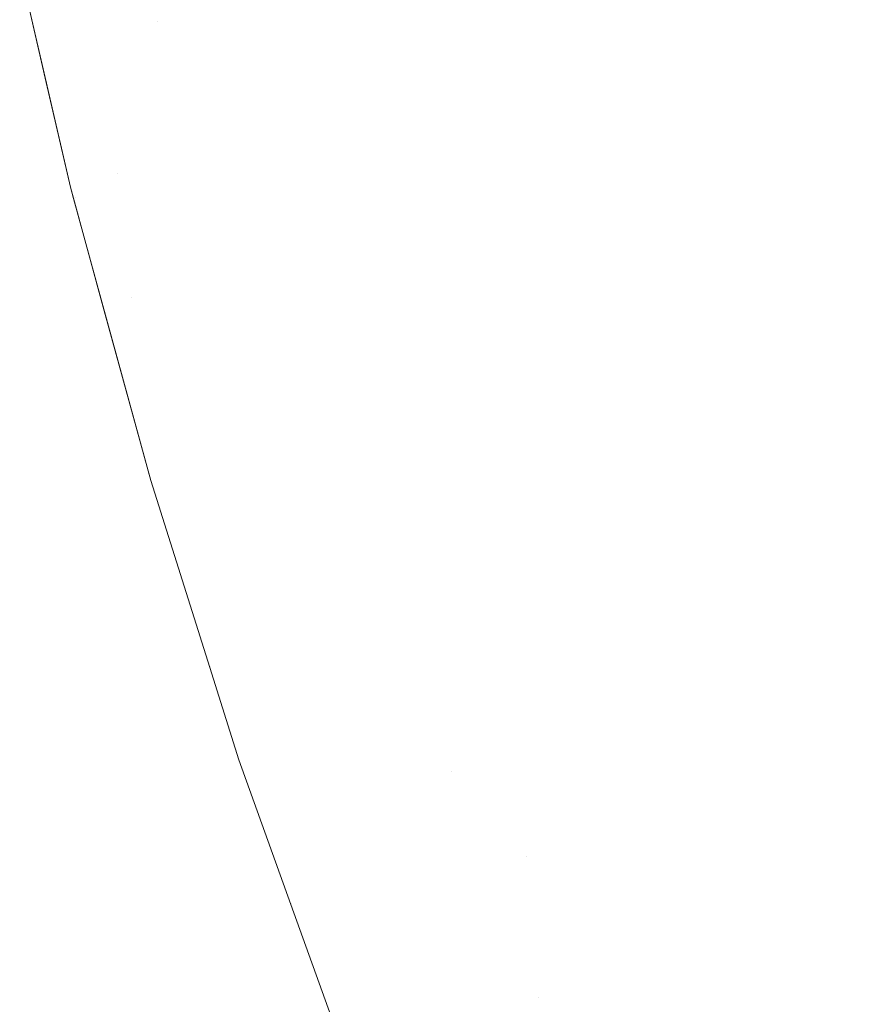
# Model space of a CAD drawing. Header units: centimetres. Extents: x -17.1 to 18.2, y 4.2 to 6.
# Tile 5 of 256: x -17.0831 to -17.0688, y 4.2506 to 4.2675. Entities that reach past the tile are written whole.
import ezdxf

# ---------------------------------------------------------------- set-up
doc = ezdxf.new("R2010")
doc.units = ezdxf.units.CM
doc.header["$LTSCALE"] = 2.54
doc.layers.add('Lucido design-1', color=7, linetype='Continuous')

# ---------------------------------------------------------------- blocks, each defined once
blk = doc.blocks.new('Gruppo-3-1')
at = {"color": 7, "linetype": 'Continuous', "lineweight": 9}
for points, invisible_edges in [([(-17.077245, 4.267241, -2276.283155), (-17.076498, 4.267674, -2276.280418), (-17.07735, 4.271249, -2276.280418), (-17.078108, 4.270864, -2276.283155)], 15), ([(-17.078108, 4.270864, -2276.961185), (-17.07735, 4.271249, -2276.963922), (-17.076498, 4.267674, -2276.963922), (-17.077245, 4.267241, -2276.961185)], 15), ([(-17.078108, 4.270864, -2276.283155), (-17.078819, 4.270503, -2276.285944), (-17.077945, 4.266835, -2276.285944), (-17.077245, 4.267241, -2276.283155)], 15), ([(-17.077245, 4.267241, -2276.961185), (-17.077945, 4.266835, -2276.958396), (-17.078819, 4.270503, -2276.958396), (-17.078108, 4.270864, -2276.961185)], 15), ([(-17.071225, 4.266863, -2276.267604), (-17.070256, 4.267498, -2276.26523), (-17.071143, 4.270775, -2276.26523), (-17.072128, 4.270204, -2276.267604)], 15), ([(-17.072128, 4.270204, -2276.976736), (-17.071143, 4.270775, -2276.979109), (-17.070256, 4.267498, -2276.979109), (-17.071225, 4.266863, -2276.976736)], 15), ([(-17.078597, 4.266458, -2276.288781), (-17.077945, 4.266835, -2276.285944), (-17.078819, 4.270503, -2276.285944), (-17.079481, 4.270167, -2276.288781)], 15), ([(-17.079481, 4.270167, -2276.955559), (-17.078819, 4.270503, -2276.958396), (-17.077945, 4.266835, -2276.958396), (-17.078597, 4.266458, -2276.955559)], 15), ([(-17.072128, 4.270204, -2276.267604), (-17.07308, 4.269653, -2276.270043), (-17.07216, 4.266251, -2276.270043), (-17.071225, 4.266863, -2276.267604)], 15), ([(-17.071225, 4.266863, -2276.976736), (-17.07216, 4.266251, -2276.974297), (-17.07308, 4.269653, -2276.974297), (-17.072128, 4.270204, -2276.976736)], 15), ([(-17.079481, 4.270167, -2276.288781), (-17.080091, 4.269857, -2276.291665), (-17.079198, 4.26611, -2276.291665), (-17.078597, 4.266458, -2276.288781)], 15), ([(-17.078597, 4.266458, -2276.955559), (-17.079198, 4.26611, -2276.952675), (-17.080091, 4.269857, -2276.952675), (-17.079481, 4.270167, -2276.955559)], 15), ([(-17.079747, 4.265792, -2276.29459), (-17.079198, 4.26611, -2276.291665), (-17.080091, 4.269857, -2276.291665), (-17.080648, 4.269574, -2276.29459)], 15), ([(-17.080648, 4.269574, -2276.94975), (-17.080091, 4.269857, -2276.952675), (-17.079198, 4.26611, -2276.952675), (-17.079747, 4.265792, -2276.94975)], 15), ([(-17.080648, 4.269574, -2276.29459), (-17.081152, 4.269319, -2276.297555), (-17.080243, 4.265505, -2276.297555), (-17.079747, 4.265792, -2276.29459)], 15), ([(-17.080714, 4.267419, -2276.946785), (-17.081152, 4.269319, -2276.946785), (-17.080648, 4.269574, -2276.94975), (-17.079747, 4.265792, -2276.94975)], 15), ([(-17.073058, 4.265662, -2276.272546), (-17.07216, 4.266251, -2276.270043), (-17.07308, 4.269653, -2276.270043), (-17.073995, 4.269123, -2276.272546)], 15), ([(-17.073995, 4.269123, -2276.971794), (-17.07308, 4.269653, -2276.974297), (-17.07216, 4.266251, -2276.974297), (-17.073058, 4.265662, -2276.971794)], 15), ([(-17.080684, 4.26525, -2276.300554), (-17.080243, 4.265505, -2276.297555), (-17.081152, 4.269319, -2276.297555), (-17.081599, 4.269092, -2276.300554)], 15), ([(-17.081599, 4.269092, -2276.943786), (-17.081152, 4.269319, -2276.946785), (-17.080714, 4.267419, -2276.946785), (-17.081158, 4.267178, -2276.943786)], 15), ([(-17.081599, 4.269092, -2276.300554), (-17.081989, 4.268894, -2276.303583), (-17.081068, 4.265027, -2276.303583), (-17.080684, 4.26525, -2276.300554)], 15), ([(-17.081158, 4.267178, -2276.943786), (-17.081545, 4.266967, -2276.940757), (-17.081989, 4.268894, -2276.940757), (-17.081599, 4.269092, -2276.943786)], 15), ([(-17.073995, 4.269123, -2276.272546), (-17.074871, 4.268616, -2276.275111), (-17.073919, 4.265099, -2276.275111), (-17.073058, 4.265662, -2276.272546)], 15), ([(-17.073058, 4.265662, -2276.971794), (-17.073919, 4.265099, -2276.969229), (-17.074871, 4.268616, -2276.969229), (-17.073995, 4.269123, -2276.971794)], 15), ([(-17.081395, 4.264837, -2276.30664), (-17.081068, 4.265027, -2276.303583), (-17.081989, 4.268894, -2276.303583), (-17.082321, 4.268725, -2276.30664)], 15), ([(-17.082321, 4.268725, -2276.9377), (-17.081989, 4.268894, -2276.940757), (-17.081545, 4.266967, -2276.940757), (-17.081875, 4.266788, -2276.9377)], 15), ([(-17.082321, 4.268725, -2276.30664), (-17.082595, 4.268586, -2276.309719), (-17.081664, 4.264682, -2276.309719), (-17.081395, 4.264837, -2276.30664)], 15), ([(-17.081875, 4.266788, -2276.9377), (-17.082146, 4.266641, -2276.934621), (-17.082595, 4.268586, -2276.934621), (-17.082321, 4.268725, -2276.9377)], 15), ([(-17.068267, 4.264911, -2276.262924), (-17.067258, 4.265653, -2276.260685), (-17.068226, 4.268828, -2276.260685), (-17.069256, 4.268153, -2276.262924)], 15), ([(-17.069256, 4.268153, -2276.981416), (-17.068226, 4.268828, -2276.983655), (-17.067258, 4.265653, -2276.983655), (-17.068267, 4.264911, -2276.981416)], 15), ([(-17.081874, 4.26456, -2276.312816), (-17.081664, 4.264682, -2276.309719), (-17.082595, 4.268586, -2276.309719), (-17.082808, 4.268478, -2276.312816)], 15), ([(-17.082808, 4.268478, -2276.931524), (-17.082595, 4.268586, -2276.934621), (-17.082146, 4.266641, -2276.934621), (-17.082358, 4.266526, -2276.931524)], 15), ([(-17.07474, 4.264561, -2276.277736), (-17.073919, 4.265099, -2276.275111), (-17.074871, 4.268616, -2276.275111), (-17.075706, 4.268132, -2276.277736)], 15), ([(-17.075706, 4.268132, -2276.966604), (-17.074871, 4.268616, -2276.969229), (-17.073919, 4.265099, -2276.969229), (-17.07474, 4.264561, -2276.966604)], 15), ([(-17.083052, 4.268354, -2276.319046), (-17.083062, 4.268343, -2276.32217), (-17.082195, 4.264598, -2276.32217)], 9), ([(-17.082601, 4.266394, -2276.925294), (-17.082608, 4.266383, -2276.92217), (-17.083062, 4.268343, -2276.92217), (-17.083052, 4.268354, -2276.925294)], 13), ([(-17.082195, 4.264598, -2276.32217), (-17.083062, 4.268343, -2276.32217), (-17.083062, 4.268343, -2276.92217), (-17.082608, 4.266383, -2276.92217)], 10), ([(-17.082115, 4.26442, -2276.319046), (-17.082025, 4.264473, -2276.315926), (-17.082961, 4.2684, -2276.315926), (-17.083052, 4.268354, -2276.319046)], 15), ([(-17.083052, 4.268354, -2276.925294), (-17.082961, 4.2684, -2276.928414), (-17.08251, 4.266444, -2276.928414), (-17.082601, 4.266394, -2276.925294)], 15), ([(-17.082195, 4.264598, -2276.32217), (-17.082115, 4.26442, -2276.319046), (-17.083052, 4.268354, -2276.319046)], 11), ([(-17.082808, 4.268478, -2276.312816), (-17.082961, 4.2684, -2276.315926), (-17.082025, 4.264473, -2276.315926), (-17.081874, 4.26456, -2276.312816)], 15), ([(-17.082358, 4.266526, -2276.931524), (-17.08251, 4.266444, -2276.928414), (-17.082961, 4.2684, -2276.928414), (-17.082808, 4.268478, -2276.931524)], 15), ([(-17.075706, 4.268132, -2276.277736), (-17.076498, 4.267674, -2276.280418), (-17.075518, 4.264051, -2276.280418), (-17.07474, 4.264561, -2276.277736)], 15), ([(-17.07474, 4.264561, -2276.966604), (-17.075518, 4.264051, -2276.963922), (-17.076498, 4.267674, -2276.963922), (-17.075706, 4.268132, -2276.966604)], 15), ([(-17.069256, 4.268153, -2276.262924), (-17.070256, 4.267498, -2276.26523), (-17.069247, 4.264189, -2276.26523), (-17.068267, 4.264911, -2276.262924)], 15), ([(-17.068267, 4.264911, -2276.981416), (-17.069247, 4.264189, -2276.979109), (-17.070256, 4.267498, -2276.979109), (-17.069256, 4.268153, -2276.981416)], 15), ([(-17.076252, 4.263571, -2276.283155), (-17.075518, 4.264051, -2276.280418), (-17.076498, 4.267674, -2276.280418), (-17.077245, 4.267241, -2276.283155)], 15), ([(-17.077245, 4.267241, -2276.961185), (-17.076498, 4.267674, -2276.963922), (-17.075518, 4.264051, -2276.963922), (-17.076252, 4.263571, -2276.961185)], 15), ([(-17.070196, 4.26349, -2276.267604), (-17.069247, 4.264189, -2276.26523), (-17.070256, 4.267498, -2276.26523), (-17.071225, 4.266863, -2276.267604)], 15), ([(-17.071225, 4.266863, -2276.976736), (-17.070256, 4.267498, -2276.979109), (-17.069247, 4.264189, -2276.979109), (-17.070196, 4.26349, -2276.976736)], 15), ([(-17.081158, 4.267178, -2276.943786), (-17.080714, 4.267419, -2276.946785), (-17.080243, 4.265505, -2276.946785), (-17.080684, 4.26525, -2276.943786)], 15), ([(-17.079747, 4.265792, -2276.94975), (-17.080243, 4.265505, -2276.946785), (-17.080714, 4.267419, -2276.946785)], 11), ([(-17.080684, 4.26525, -2276.943786), (-17.081068, 4.265027, -2276.940757), (-17.081545, 4.266967, -2276.940757), (-17.081158, 4.267178, -2276.943786)], 15), ([(-17.077245, 4.267241, -2276.283155), (-17.077945, 4.266835, -2276.285944), (-17.07694, 4.26312, -2276.285944), (-17.076252, 4.263571, -2276.283155)], 15), ([(-17.076252, 4.263571, -2276.961185), (-17.07694, 4.26312, -2276.958396), (-17.077945, 4.266835, -2276.958396), (-17.077245, 4.267241, -2276.961185)], 15), ([(-17.081875, 4.266788, -2276.9377), (-17.081545, 4.266967, -2276.940757), (-17.081068, 4.265027, -2276.940757), (-17.081395, 4.264837, -2276.9377)], 15), ([(-17.077581, 4.262701, -2276.288781), (-17.07694, 4.26312, -2276.285944), (-17.077945, 4.266835, -2276.285944), (-17.078597, 4.266458, -2276.288781)], 15), ([(-17.078597, 4.266458, -2276.955559), (-17.077945, 4.266835, -2276.958396), (-17.07694, 4.26312, -2276.958396), (-17.077581, 4.262701, -2276.955559)], 15), ([(-17.071225, 4.266863, -2276.267604), (-17.07216, 4.266251, -2276.270043), (-17.071112, 4.262816, -2276.270043), (-17.070196, 4.26349, -2276.267604)], 15), ([(-17.070196, 4.26349, -2276.976736), (-17.071112, 4.262816, -2276.974297), (-17.07216, 4.266251, -2276.974297), (-17.071225, 4.266863, -2276.976736)], 15), ([(-17.081395, 4.264837, -2276.9377), (-17.081664, 4.264682, -2276.934621), (-17.082146, 4.266641, -2276.934621), (-17.081875, 4.266788, -2276.9377)], 15), ([(-17.081874, 4.26456, -2276.931524), (-17.082025, 4.264473, -2276.928414), (-17.08251, 4.266444, -2276.928414), (-17.082358, 4.266526, -2276.931524)], 15), ([(-17.082358, 4.266526, -2276.931524), (-17.082146, 4.266641, -2276.934621), (-17.081664, 4.264682, -2276.934621), (-17.081874, 4.26456, -2276.931524)], 15), ([(-17.082195, 4.264598, -2276.92217), (-17.082608, 4.266383, -2276.92217), (-17.082601, 4.266394, -2276.925294)], 10), ([(-17.082608, 4.266383, -2276.92217), (-17.082195, 4.264598, -2276.92217), (-17.082195, 4.264598, -2276.32217)], 10), ([(-17.082601, 4.266394, -2276.925294), (-17.08251, 4.266444, -2276.928414), (-17.082025, 4.264473, -2276.928414), (-17.082115, 4.26442, -2276.925294)], 15), ([(-17.082601, 4.266394, -2276.925294), (-17.082115, 4.26442, -2276.925294), (-17.082195, 4.264598, -2276.92217)], 11), ([(-17.078597, 4.266458, -2276.288781), (-17.079198, 4.26611, -2276.291665), (-17.078171, 4.262314, -2276.291665), (-17.077581, 4.262701, -2276.288781)], 15), ([(-17.077581, 4.262701, -2276.955559), (-17.078171, 4.262314, -2276.952675), (-17.079198, 4.26611, -2276.952675), (-17.078597, 4.266458, -2276.955559)], 15), ([(-17.071993, 4.262168, -2276.272546), (-17.071112, 4.262816, -2276.270043), (-17.07216, 4.266251, -2276.270043), (-17.073058, 4.265662, -2276.272546)], 15), ([(-17.073058, 4.265662, -2276.971794), (-17.07216, 4.266251, -2276.974297), (-17.071112, 4.262816, -2276.974297), (-17.071993, 4.262168, -2276.971794)], 15), ([(-17.078711, 4.26196, -2276.29459), (-17.078171, 4.262314, -2276.291665), (-17.079198, 4.26611, -2276.291665), (-17.079747, 4.265792, -2276.29459)], 15), ([(-17.079747, 4.265792, -2276.94975), (-17.079198, 4.26611, -2276.952675), (-17.078171, 4.262314, -2276.952675), (-17.078711, 4.26196, -2276.94975)], 15), ([(-17.079747, 4.265792, -2276.29459), (-17.080243, 4.265505, -2276.297555), (-17.079198, 4.261641, -2276.297555), (-17.078711, 4.26196, -2276.29459)], 15), ([(-17.078711, 4.26196, -2276.94975), (-17.079198, 4.261641, -2276.946785), (-17.080243, 4.265505, -2276.946785), (-17.079747, 4.265792, -2276.94975)], 15), ([(-17.073058, 4.265662, -2276.272546), (-17.073919, 4.265099, -2276.275111), (-17.072836, 4.261547, -2276.275111), (-17.071993, 4.262168, -2276.272546)], 15), ([(-17.071993, 4.262168, -2276.971794), (-17.072836, 4.261547, -2276.969229), (-17.073919, 4.265099, -2276.969229), (-17.073058, 4.265662, -2276.971794)], 15), ([(-17.079631, 4.261358, -2276.300554), (-17.079198, 4.261641, -2276.297555), (-17.080243, 4.265505, -2276.297555), (-17.080684, 4.26525, -2276.300554)], 15), ([(-17.080684, 4.26525, -2276.943786), (-17.080243, 4.265505, -2276.946785), (-17.079198, 4.261641, -2276.946785), (-17.079631, 4.261358, -2276.943786)], 15), ([(-17.080684, 4.26525, -2276.300554), (-17.081068, 4.265027, -2276.303583), (-17.080009, 4.26111, -2276.303583), (-17.079631, 4.261358, -2276.300554)], 15), ([(-17.079631, 4.261358, -2276.943786), (-17.080009, 4.26111, -2276.940757), (-17.081068, 4.265027, -2276.940757), (-17.080684, 4.26525, -2276.943786)], 15), ([(-17.08033, 4.2609, -2276.30664), (-17.080009, 4.26111, -2276.303583), (-17.081068, 4.265027, -2276.303583), (-17.081395, 4.264837, -2276.30664)], 15), ([(-17.081395, 4.264837, -2276.9377), (-17.081068, 4.265027, -2276.940757), (-17.080009, 4.26111, -2276.940757), (-17.08033, 4.2609, -2276.9377)], 15), ([(-17.07364, 4.260955, -2276.277736), (-17.072836, 4.261547, -2276.275111), (-17.073919, 4.265099, -2276.275111), (-17.07474, 4.264561, -2276.277736)], 15), ([(-17.07474, 4.264561, -2276.966604), (-17.073919, 4.265099, -2276.969229), (-17.072836, 4.261547, -2276.969229), (-17.07364, 4.260955, -2276.966604)], 15), ([(-17.081395, 4.264837, -2276.30664), (-17.081664, 4.264682, -2276.309719), (-17.080594, 4.260726, -2276.309719), (-17.08033, 4.2609, -2276.30664)], 15), ([(-17.081147, 4.26271, -2276.934621), (-17.081664, 4.264682, -2276.934621), (-17.081395, 4.264837, -2276.9377)], 11), ([(-17.081395, 4.264837, -2276.9377), (-17.08033, 4.2609, -2276.9377), (-17.081147, 4.26271, -2276.934621)], 11), ([(-17.068267, 4.264911, -2276.262924), (-17.069247, 4.264189, -2276.26523), (-17.068109, 4.26086, -2276.26523), (-17.067152, 4.261648, -2276.262924)], 15), ([(-17.067152, 4.261648, -2276.981416), (-17.068109, 4.26086, -2276.979109), (-17.069247, 4.264189, -2276.979109), (-17.068267, 4.264911, -2276.981416)], 15), ([(-17.080801, 4.260591, -2276.312816), (-17.080594, 4.260726, -2276.309719), (-17.081664, 4.264682, -2276.309719), (-17.081874, 4.26456, -2276.312816)], 15), ([(-17.081874, 4.26456, -2276.931524), (-17.081664, 4.264682, -2276.934621), (-17.081147, 4.26271, -2276.934621), (-17.081356, 4.262581, -2276.931524)], 15), ([(-17.082195, 4.264598, -2276.32217), (-17.082142, 4.264404, -2276.32217), (-17.082115, 4.26442, -2276.319046)], 10), ([(-17.080827, 4.259592, -2276.32217), (-17.082142, 4.264404, -2276.32217), (-17.082195, 4.264598, -2276.92217), (-17.081601, 4.262422, -2276.92217)], 10), ([(-17.082142, 4.264404, -2276.32217), (-17.082195, 4.264598, -2276.32217), (-17.082195, 4.264598, -2276.92217)], 10), ([(-17.081601, 4.262422, -2276.92217), (-17.082195, 4.264598, -2276.92217), (-17.082115, 4.26442, -2276.925294)], 10), ([(-17.081038, 4.260436, -2276.319046), (-17.080949, 4.260494, -2276.315926), (-17.082025, 4.264473, -2276.315926), (-17.082115, 4.26442, -2276.319046)], 15), ([(-17.082115, 4.26442, -2276.925294), (-17.082025, 4.264473, -2276.928414), (-17.081505, 4.262489, -2276.928414), (-17.081595, 4.262434, -2276.925294)], 15), ([(-17.081874, 4.26456, -2276.312816), (-17.082025, 4.264473, -2276.315926), (-17.080949, 4.260494, -2276.315926), (-17.080801, 4.260591, -2276.312816)], 15), ([(-17.081356, 4.262581, -2276.931524), (-17.081505, 4.262489, -2276.928414), (-17.082025, 4.264473, -2276.928414), (-17.081874, 4.26456, -2276.931524)], 15), ([(-17.07474, 4.264561, -2276.277736), (-17.075518, 4.264051, -2276.280418), (-17.074403, 4.260394, -2276.280418), (-17.07364, 4.260955, -2276.277736)], 15), ([(-17.07364, 4.260955, -2276.966604), (-17.074403, 4.260394, -2276.963922), (-17.075518, 4.264051, -2276.963922), (-17.07474, 4.264561, -2276.966604)], 15), ([(-17.082115, 4.26442, -2276.319046), (-17.082142, 4.264404, -2276.32217), (-17.080827, 4.259592, -2276.32217), (-17.081038, 4.260436, -2276.319046)], 13), ([(-17.082115, 4.26442, -2276.925294), (-17.081595, 4.262434, -2276.925294), (-17.081601, 4.262422, -2276.92217)], 11), ([(-17.069037, 4.260097, -2276.267604), (-17.068109, 4.26086, -2276.26523), (-17.069247, 4.264189, -2276.26523), (-17.070196, 4.26349, -2276.267604)], 15), ([(-17.070196, 4.26349, -2276.976736), (-17.069247, 4.264189, -2276.979109), (-17.068109, 4.26086, -2276.979109), (-17.069037, 4.260097, -2276.976736)], 15), ([(-17.075122, 4.259865, -2276.283155), (-17.074403, 4.260394, -2276.280418), (-17.075518, 4.264051, -2276.280418), (-17.076252, 4.263571, -2276.283155)], 15), ([(-17.076252, 4.263571, -2276.961185), (-17.075518, 4.264051, -2276.963922), (-17.074403, 4.260394, -2276.963922), (-17.075122, 4.259865, -2276.961185)], 15), ([(-17.076252, 4.263571, -2276.283155), (-17.07694, 4.26312, -2276.285944), (-17.075796, 4.259368, -2276.285944), (-17.075122, 4.259865, -2276.283155)], 15), ([(-17.075122, 4.259865, -2276.961185), (-17.075796, 4.259368, -2276.958396), (-17.07694, 4.26312, -2276.958396), (-17.076252, 4.263571, -2276.961185)], 15), ([(-17.070196, 4.26349, -2276.267604), (-17.071112, 4.262816, -2276.270043), (-17.069931, 4.25936, -2276.270043), (-17.069037, 4.260097, -2276.267604)], 15), ([(-17.069037, 4.260097, -2276.976736), (-17.069931, 4.25936, -2276.974297), (-17.071112, 4.262816, -2276.974297), (-17.070196, 4.26349, -2276.976736)], 15), ([(-17.076424, 4.258906, -2276.288781), (-17.075796, 4.259368, -2276.285944), (-17.07694, 4.26312, -2276.285944), (-17.077581, 4.262701, -2276.288781)], 15), ([(-17.077581, 4.262701, -2276.955559), (-17.07694, 4.26312, -2276.958396), (-17.075796, 4.259368, -2276.958396), (-17.076424, 4.258906, -2276.955559)], 15), ([(-17.070791, 4.258652, -2276.272546), (-17.069931, 4.25936, -2276.270043), (-17.071112, 4.262816, -2276.270043), (-17.071993, 4.262168, -2276.272546)], 15), ([(-17.071993, 4.262168, -2276.971794), (-17.071112, 4.262816, -2276.974297), (-17.069931, 4.25936, -2276.974297), (-17.070791, 4.258652, -2276.971794)], 15), ([(-17.081356, 4.262581, -2276.931524), (-17.081147, 4.26271, -2276.934621), (-17.080594, 4.260726, -2276.934621), (-17.080801, 4.260591, -2276.931524)], 15), ([(-17.08033, 4.2609, -2276.9377), (-17.080594, 4.260726, -2276.934621), (-17.081147, 4.26271, -2276.934621)], 11), ([(-17.077581, 4.262701, -2276.288781), (-17.078171, 4.262314, -2276.291665), (-17.077003, 4.25848, -2276.291665), (-17.076424, 4.258906, -2276.288781)], 15), ([(-17.076424, 4.258906, -2276.955559), (-17.077003, 4.25848, -2276.952675), (-17.078171, 4.262314, -2276.952675), (-17.077581, 4.262701, -2276.955559)], 15), ([(-17.081595, 4.262434, -2276.925294), (-17.081505, 4.262489, -2276.928414), (-17.080949, 4.260494, -2276.928414), (-17.081038, 4.260436, -2276.925294)], 15), ([(-17.080801, 4.260591, -2276.931524), (-17.080949, 4.260494, -2276.928414), (-17.081505, 4.262489, -2276.928414), (-17.081356, 4.262581, -2276.931524)], 15), ([(-17.081038, 4.260436, -2276.925294), (-17.080827, 4.259592, -2276.92217), (-17.081601, 4.262422, -2276.92217), (-17.081595, 4.262434, -2276.925294)], 13), ([(-17.081601, 4.262422, -2276.92217), (-17.080827, 4.259592, -2276.92217), (-17.080827, 4.259592, -2276.32217)], 10), ([(-17.077531, 4.258091, -2276.29459), (-17.077003, 4.25848, -2276.291665), (-17.078171, 4.262314, -2276.291665), (-17.078711, 4.26196, -2276.29459)], 15), ([(-17.078711, 4.26196, -2276.94975), (-17.078171, 4.262314, -2276.952675), (-17.077003, 4.25848, -2276.952675), (-17.077531, 4.258091, -2276.94975)], 15), ([(-17.071993, 4.262168, -2276.272546), (-17.072836, 4.261547, -2276.275111), (-17.071615, 4.257974, -2276.275111), (-17.070791, 4.258652, -2276.272546)], 15), ([(-17.070791, 4.258652, -2276.971794), (-17.071615, 4.257974, -2276.969229), (-17.072836, 4.261547, -2276.969229), (-17.071993, 4.262168, -2276.971794)], 15), ([(-17.078711, 4.26196, -2276.29459), (-17.079198, 4.261641, -2276.297555), (-17.078008, 4.25774, -2276.297555), (-17.077531, 4.258091, -2276.29459)], 15), ([(-17.077531, 4.258091, -2276.94975), (-17.078008, 4.25774, -2276.946785), (-17.079198, 4.261641, -2276.946785), (-17.078711, 4.26196, -2276.94975)], 15), ([(-17.078433, 4.257428, -2276.300554), (-17.078008, 4.25774, -2276.297555), (-17.079198, 4.261641, -2276.297555), (-17.079631, 4.261358, -2276.300554)], 15), ([(-17.079631, 4.261358, -2276.943786), (-17.079198, 4.261641, -2276.946785), (-17.078008, 4.25774, -2276.946785), (-17.078433, 4.257428, -2276.943786)], 15), ([(-17.0724, 4.257327, -2276.277736), (-17.071615, 4.257974, -2276.275111), (-17.072836, 4.261547, -2276.275111), (-17.07364, 4.260955, -2276.277736)], 15), ([(-17.07364, 4.260955, -2276.966604), (-17.072836, 4.261547, -2276.969229), (-17.071615, 4.257974, -2276.969229), (-17.0724, 4.257327, -2276.966604)], 15), ([(-17.079631, 4.261358, -2276.300554), (-17.080009, 4.26111, -2276.303583), (-17.078803, 4.257155, -2276.303583), (-17.078433, 4.257428, -2276.300554)], 15), ([(-17.078433, 4.257428, -2276.943786), (-17.078803, 4.257155, -2276.940757), (-17.080009, 4.26111, -2276.940757), (-17.079631, 4.261358, -2276.943786)], 15), ([(-17.079118, 4.256923, -2276.30664), (-17.078803, 4.257155, -2276.303583), (-17.080009, 4.26111, -2276.303583), (-17.08033, 4.2609, -2276.30664)], 15), ([(-17.08033, 4.2609, -2276.9377), (-17.080009, 4.26111, -2276.940757), (-17.078803, 4.257155, -2276.940757), (-17.079118, 4.256923, -2276.9377)], 15), ([(-17.07364, 4.260955, -2276.277736), (-17.074403, 4.260394, -2276.280418), (-17.073145, 4.256714, -2276.280418), (-17.0724, 4.257327, -2276.277736)], 15), ([(-17.0724, 4.257327, -2276.966604), (-17.073145, 4.256714, -2276.963922), (-17.074403, 4.260394, -2276.963922), (-17.07364, 4.260955, -2276.966604)], 15), ([(-17.08033, 4.2609, -2276.30664), (-17.080594, 4.260726, -2276.309719), (-17.079377, 4.256733, -2276.309719), (-17.079118, 4.256923, -2276.30664)], 15), ([(-17.079118, 4.256923, -2276.9377), (-17.079377, 4.256733, -2276.934621), (-17.080594, 4.260726, -2276.934621), (-17.08033, 4.2609, -2276.9377)], 15), ([(-17.06749, 4.259192, -2276.26523), (-17.068109, 4.26086, -2276.26523), (-17.069037, 4.260097, -2276.267604), (-17.068405, 4.258396, -2276.267604)], 15), ([(-17.068405, 4.258396, -2276.976736), (-17.069037, 4.260097, -2276.976736), (-17.068109, 4.26086, -2276.979109), (-17.06749, 4.259192, -2276.979109)], 15), ([(-17.079579, 4.256584, -2276.312816), (-17.079377, 4.256733, -2276.309719), (-17.080594, 4.260726, -2276.309719), (-17.080801, 4.260591, -2276.312816)], 15), ([(-17.080801, 4.260591, -2276.931524), (-17.080594, 4.260726, -2276.934621), (-17.079377, 4.256733, -2276.934621), (-17.079579, 4.256584, -2276.931524)], 15), ([(-17.079811, 4.256413, -2276.319046), (-17.079724, 4.256477, -2276.315926), (-17.080949, 4.260494, -2276.315926), (-17.081038, 4.260436, -2276.319046)], 15), ([(-17.081038, 4.260436, -2276.925294), (-17.080949, 4.260494, -2276.928414), (-17.079724, 4.256477, -2276.928414), (-17.079811, 4.256413, -2276.925294)], 15), ([(-17.079811, 4.256413, -2276.319046), (-17.081038, 4.260436, -2276.319046), (-17.080827, 4.259592, -2276.32217)], 11), ([(-17.080827, 4.259592, -2276.92217), (-17.081038, 4.260436, -2276.925294), (-17.079811, 4.256413, -2276.925294)], 11), ([(-17.080801, 4.260591, -2276.312816), (-17.080949, 4.260494, -2276.315926), (-17.079724, 4.256477, -2276.315926), (-17.079579, 4.256584, -2276.312816)], 15), ([(-17.079579, 4.256584, -2276.931524), (-17.079724, 4.256477, -2276.928414), (-17.080949, 4.260494, -2276.928414), (-17.080801, 4.260591, -2276.931524)], 15), ([(-17.073848, 4.256136, -2276.283155), (-17.073145, 4.256714, -2276.280418), (-17.074403, 4.260394, -2276.280418), (-17.075122, 4.259865, -2276.283155)], 15), ([(-17.075122, 4.259865, -2276.961185), (-17.074403, 4.260394, -2276.963922), (-17.073145, 4.256714, -2276.963922), (-17.073848, 4.256136, -2276.961185)], 15), ([(-17.068405, 4.258396, -2276.267604), (-17.069037, 4.260097, -2276.267604), (-17.069931, 4.25936, -2276.270043), (-17.069288, 4.257628, -2276.270043)], 15), ([(-17.069288, 4.257628, -2276.974297), (-17.069931, 4.25936, -2276.974297), (-17.069037, 4.260097, -2276.976736), (-17.068405, 4.258396, -2276.976736)], 15), ([(-17.075122, 4.259865, -2276.283155), (-17.075796, 4.259368, -2276.285944), (-17.074506, 4.255594, -2276.285944), (-17.073848, 4.256136, -2276.283155)], 15), ([(-17.073848, 4.256136, -2276.961185), (-17.074506, 4.255594, -2276.958396), (-17.075796, 4.259368, -2276.958396), (-17.075122, 4.259865, -2276.961185)], 15), ([(-17.080827, 4.259592, -2276.32217), (-17.079819, 4.256398, -2276.32217), (-17.079811, 4.256413, -2276.319046)], 10), ([(-17.079819, 4.256398, -2276.32217), (-17.080827, 4.259592, -2276.32217), (-17.080827, 4.259592, -2276.92217), (-17.079819, 4.256398, -2276.92217)], 10), ([(-17.079811, 4.256413, -2276.925294), (-17.079819, 4.256398, -2276.92217), (-17.080827, 4.259592, -2276.92217)], 9), ([(-17.075119, 4.255089, -2276.288781), (-17.074506, 4.255594, -2276.285944), (-17.075796, 4.259368, -2276.285944), (-17.076424, 4.258906, -2276.288781)], 15), ([(-17.076424, 4.258906, -2276.955559), (-17.075796, 4.259368, -2276.958396), (-17.074506, 4.255594, -2276.958396), (-17.075119, 4.255089, -2276.955559)], 15), ([(-17.069288, 4.257628, -2276.270043), (-17.069931, 4.25936, -2276.270043), (-17.070791, 4.258652, -2276.272546), (-17.070138, 4.25689, -2276.272546)], 15), ([(-17.070138, 4.25689, -2276.971794), (-17.070791, 4.258652, -2276.971794), (-17.069931, 4.25936, -2276.974297), (-17.069288, 4.257628, -2276.974297)], 15), ([(-17.076424, 4.258906, -2276.288781), (-17.077003, 4.25848, -2276.291665), (-17.075684, 4.254624, -2276.291665), (-17.075119, 4.255089, -2276.288781)], 15), ([(-17.075119, 4.255089, -2276.955559), (-17.075684, 4.254624, -2276.952675), (-17.077003, 4.25848, -2276.952675), (-17.076424, 4.258906, -2276.955559)], 15), ([(-17.070138, 4.25689, -2276.272546), (-17.070791, 4.258652, -2276.272546), (-17.071615, 4.257974, -2276.275111), (-17.070951, 4.256183, -2276.275111)], 15), ([(-17.070951, 4.256183, -2276.969229), (-17.071615, 4.257974, -2276.969229), (-17.070791, 4.258652, -2276.971794), (-17.070138, 4.25689, -2276.971794)], 15), ([(-17.076201, 4.254199, -2276.29459), (-17.075684, 4.254624, -2276.291665), (-17.077003, 4.25848, -2276.291665), (-17.077531, 4.258091, -2276.29459)], 15), ([(-17.077531, 4.258091, -2276.94975), (-17.077003, 4.25848, -2276.952675), (-17.075684, 4.254624, -2276.952675), (-17.076201, 4.254199, -2276.94975)], 15), ([(-17.069288, 4.257628, -2276.270043), (-17.06861, 4.255896, -2276.270043), (-17.067739, 4.256695, -2276.267604), (-17.068405, 4.258396, -2276.267604)], 15), ([(-17.068405, 4.258396, -2276.976736), (-17.067739, 4.256695, -2276.976736), (-17.06861, 4.255896, -2276.974297), (-17.069288, 4.257628, -2276.974297)], 15), ([(-17.077531, 4.258091, -2276.29459), (-17.078008, 4.25774, -2276.297555), (-17.076667, 4.253815, -2276.297555), (-17.076201, 4.254199, -2276.29459)], 15), ([(-17.076201, 4.254199, -2276.94975), (-17.076667, 4.253815, -2276.946785), (-17.078008, 4.25774, -2276.946785), (-17.077531, 4.258091, -2276.94975)], 15), ([(-17.070951, 4.256183, -2276.275111), (-17.071615, 4.257974, -2276.275111), (-17.0724, 4.257327, -2276.277736), (-17.071726, 4.255509, -2276.277736)], 15), ([(-17.071726, 4.255509, -2276.966604), (-17.0724, 4.257327, -2276.966604), (-17.071615, 4.257974, -2276.969229), (-17.070951, 4.256183, -2276.969229)], 15), ([(-17.077081, 4.253474, -2276.300554), (-17.076667, 4.253815, -2276.297555), (-17.078008, 4.25774, -2276.297555), (-17.078433, 4.257428, -2276.300554)], 15), ([(-17.078433, 4.257428, -2276.943786), (-17.078008, 4.25774, -2276.946785), (-17.076667, 4.253815, -2276.946785), (-17.077081, 4.253474, -2276.943786)], 15), ([(-17.070138, 4.25689, -2276.272546), (-17.069447, 4.255128, -2276.272546), (-17.06861, 4.255896, -2276.270043), (-17.069288, 4.257628, -2276.270043)], 15), ([(-17.069288, 4.257628, -2276.974297), (-17.06861, 4.255896, -2276.974297), (-17.069447, 4.255128, -2276.971794), (-17.070138, 4.25689, -2276.971794)], 15), ([(-17.078433, 4.257428, -2276.300554), (-17.078803, 4.257155, -2276.303583), (-17.077443, 4.253176, -2276.303583), (-17.077081, 4.253474, -2276.300554)], 15), ([(-17.077081, 4.253474, -2276.943786), (-17.077443, 4.253176, -2276.940757), (-17.078803, 4.257155, -2276.940757), (-17.078433, 4.257428, -2276.943786)], 15), ([(-17.071726, 4.255509, -2276.277736), (-17.0724, 4.257327, -2276.277736), (-17.073145, 4.256714, -2276.280418), (-17.072461, 4.25487, -2276.280418)], 15), ([(-17.072461, 4.25487, -2276.963922), (-17.073145, 4.256714, -2276.963922), (-17.0724, 4.257327, -2276.966604), (-17.071726, 4.255509, -2276.966604)], 15), ([(-17.077751, 4.252923, -2276.30664), (-17.077443, 4.253176, -2276.303583), (-17.078803, 4.257155, -2276.303583), (-17.079118, 4.256923, -2276.30664)], 15), ([(-17.079118, 4.256923, -2276.9377), (-17.078803, 4.257155, -2276.940757), (-17.077443, 4.253176, -2276.940757), (-17.077751, 4.252923, -2276.9377)], 15), ([(-17.079118, 4.256923, -2276.30664), (-17.079377, 4.256733, -2276.309719), (-17.078004, 4.252714, -2276.309719), (-17.077751, 4.252923, -2276.30664)], 15), ([(-17.077751, 4.252923, -2276.9377), (-17.078004, 4.252714, -2276.934621), (-17.079377, 4.256733, -2276.934621), (-17.079118, 4.256923, -2276.9377)], 15), ([(-17.070951, 4.256183, -2276.275111), (-17.070249, 4.254392, -2276.275111), (-17.069447, 4.255128, -2276.272546), (-17.070138, 4.25689, -2276.272546)], 15), ([(-17.070138, 4.25689, -2276.971794), (-17.069447, 4.255128, -2276.971794), (-17.070249, 4.254392, -2276.969229), (-17.070951, 4.256183, -2276.969229)], 15), ([(-17.079579, 4.256584, -2276.312816), (-17.079724, 4.256477, -2276.315926), (-17.078343, 4.252435, -2276.315926), (-17.078201, 4.252552, -2276.312816)], 15), ([(-17.078201, 4.252552, -2276.931524), (-17.078343, 4.252435, -2276.928414), (-17.079724, 4.256477, -2276.928414), (-17.079579, 4.256584, -2276.931524)], 15), ([(-17.078201, 4.252552, -2276.312816), (-17.078004, 4.252714, -2276.309719), (-17.079377, 4.256733, -2276.309719), (-17.079579, 4.256584, -2276.312816)], 15), ([(-17.079579, 4.256584, -2276.931524), (-17.079377, 4.256733, -2276.934621), (-17.078004, 4.252714, -2276.934621), (-17.078201, 4.252552, -2276.931524)], 15), ([(-17.072461, 4.25487, -2276.280418), (-17.073145, 4.256714, -2276.280418), (-17.073848, 4.256136, -2276.283155), (-17.073154, 4.254267, -2276.283155)], 15), ([(-17.073154, 4.254267, -2276.961185), (-17.073848, 4.256136, -2276.961185), (-17.073145, 4.256714, -2276.963922), (-17.072461, 4.25487, -2276.963922)], 15), ([(-17.079811, 4.256413, -2276.319046), (-17.079819, 4.256398, -2276.32217), (-17.079321, 4.25482, -2276.32217)], 9), ([(-17.079321, 4.25482, -2276.92217), (-17.079819, 4.256398, -2276.92217), (-17.079811, 4.256413, -2276.925294)], 10), ([(-17.079819, 4.256398, -2276.92217), (-17.079321, 4.25482, -2276.92217), (-17.079321, 4.25482, -2276.32217), (-17.079819, 4.256398, -2276.32217)], 10), ([(-17.078428, 4.252365, -2276.319046), (-17.078343, 4.252435, -2276.315926), (-17.079724, 4.256477, -2276.315926), (-17.079811, 4.256413, -2276.319046)], 15), ([(-17.079811, 4.256413, -2276.925294), (-17.079724, 4.256477, -2276.928414), (-17.078343, 4.252435, -2276.928414), (-17.078428, 4.252365, -2276.925294)], 15), ([(-17.078428, 4.252365, -2276.319046), (-17.079811, 4.256413, -2276.319046), (-17.079321, 4.25482, -2276.32217)], 11), ([(-17.079321, 4.25482, -2276.92217), (-17.079811, 4.256413, -2276.925294), (-17.078428, 4.252365, -2276.925294)], 11), ([(-17.073154, 4.254267, -2276.283155), (-17.073848, 4.256136, -2276.283155), (-17.074506, 4.255594, -2276.285944), (-17.073804, 4.253702, -2276.285944)], 15), ([(-17.073804, 4.253702, -2276.958396), (-17.074506, 4.255594, -2276.958396), (-17.073848, 4.256136, -2276.961185), (-17.073154, 4.254267, -2276.961185)], 15), ([(-17.071726, 4.255509, -2276.277736), (-17.071013, 4.253691, -2276.277736), (-17.070249, 4.254392, -2276.275111), (-17.070951, 4.256183, -2276.275111)], 15), ([(-17.070951, 4.256183, -2276.969229), (-17.070249, 4.254392, -2276.969229), (-17.071013, 4.253691, -2276.966604), (-17.071726, 4.255509, -2276.966604)], 15), ([(-17.067895, 4.254166, -2276.270043), (-17.06861, 4.255896, -2276.270043), (-17.069447, 4.255128, -2276.272546), (-17.06872, 4.253368, -2276.272546)], 15), ([(-17.06872, 4.253368, -2276.971794), (-17.069447, 4.255128, -2276.971794), (-17.06861, 4.255896, -2276.974297), (-17.067895, 4.254166, -2276.974297)], 15), ([(-17.073804, 4.253702, -2276.285944), (-17.074506, 4.255594, -2276.285944), (-17.075119, 4.255089, -2276.288781), (-17.074409, 4.253176, -2276.288781)], 15), ([(-17.074409, 4.253176, -2276.955559), (-17.075119, 4.255089, -2276.955559), (-17.074506, 4.255594, -2276.958396), (-17.073804, 4.253702, -2276.958396)], 15), ([(-17.072461, 4.25487, -2276.280418), (-17.071738, 4.253026, -2276.280418), (-17.071013, 4.253691, -2276.277736), (-17.071726, 4.255509, -2276.277736)], 15), ([(-17.071726, 4.255509, -2276.966604), (-17.071013, 4.253691, -2276.966604), (-17.071738, 4.253026, -2276.963922), (-17.072461, 4.25487, -2276.963922)], 15), ([(-17.074409, 4.253176, -2276.288781), (-17.075119, 4.255089, -2276.288781), (-17.075684, 4.254624, -2276.291665)], 11), ([(-17.075684, 4.254624, -2276.952675), (-17.075119, 4.255089, -2276.955559), (-17.074409, 4.253176, -2276.955559)], 11), ([(-17.06872, 4.253368, -2276.272546), (-17.069447, 4.255128, -2276.272546), (-17.070249, 4.254392, -2276.275111), (-17.06951, 4.252604, -2276.275111)], 15), ([(-17.06951, 4.252604, -2276.969229), (-17.070249, 4.254392, -2276.969229), (-17.069447, 4.255128, -2276.971794), (-17.06872, 4.253368, -2276.971794)], 15), ([(-17.079321, 4.25482, -2276.32217), (-17.078434, 4.25235, -2276.32217), (-17.078428, 4.252365, -2276.319046)], 10), ([(-17.078434, 4.25235, -2276.32217), (-17.079321, 4.25482, -2276.32217), (-17.079321, 4.25482, -2276.92217), (-17.078434, 4.25235, -2276.92217)], 10), ([(-17.078428, 4.252365, -2276.925294), (-17.078434, 4.25235, -2276.92217), (-17.079321, 4.25482, -2276.92217)], 9), ([(-17.073154, 4.254267, -2276.283155), (-17.072422, 4.252399, -2276.283155), (-17.071738, 4.253026, -2276.280418), (-17.072461, 4.25487, -2276.280418)], 15), ([(-17.072461, 4.25487, -2276.963922), (-17.071738, 4.253026, -2276.963922), (-17.072422, 4.252399, -2276.961185), (-17.073154, 4.254267, -2276.961185)], 15), ([(-17.074713, 4.250297, -2276.29459), (-17.07421, 4.250758, -2276.291665), (-17.075684, 4.254624, -2276.291665), (-17.076201, 4.254199, -2276.29459)], 15), ([(-17.076201, 4.254199, -2276.94975), (-17.075684, 4.254624, -2276.952675), (-17.07421, 4.250758, -2276.952675), (-17.074713, 4.250297, -2276.94975)], 15), ([(-17.074409, 4.253176, -2276.288781), (-17.075684, 4.254624, -2276.291665), (-17.07421, 4.250758, -2276.291665)], 11), ([(-17.07421, 4.250758, -2276.952675), (-17.075684, 4.254624, -2276.952675), (-17.074409, 4.253176, -2276.955559)], 11), ([(-17.06951, 4.252604, -2276.275111), (-17.070249, 4.254392, -2276.275111), (-17.071013, 4.253691, -2276.277736), (-17.070263, 4.251875, -2276.277736)], 15), ([(-17.070263, 4.251875, -2276.966604), (-17.071013, 4.253691, -2276.966604), (-17.070249, 4.254392, -2276.969229), (-17.06951, 4.252604, -2276.969229)], 15), ([(-17.073804, 4.253702, -2276.285944), (-17.073063, 4.25181, -2276.285944), (-17.072422, 4.252399, -2276.283155), (-17.073154, 4.254267, -2276.283155)], 15), ([(-17.073154, 4.254267, -2276.961185), (-17.072422, 4.252399, -2276.961185), (-17.073063, 4.25181, -2276.958396), (-17.073804, 4.253702, -2276.958396)], 15), ([(-17.076201, 4.254199, -2276.29459), (-17.076667, 4.253815, -2276.297555), (-17.075166, 4.249881, -2276.297555), (-17.074713, 4.250297, -2276.29459)], 15), ([(-17.074713, 4.250297, -2276.94975), (-17.075166, 4.249881, -2276.946785), (-17.076667, 4.253815, -2276.946785), (-17.076201, 4.254199, -2276.94975)], 15), ([(-17.075569, 4.249511, -2276.300554), (-17.075166, 4.249881, -2276.297555), (-17.076667, 4.253815, -2276.297555), (-17.077081, 4.253474, -2276.300554)], 15), ([(-17.077081, 4.253474, -2276.943786), (-17.076667, 4.253815, -2276.946785), (-17.075166, 4.249881, -2276.946785), (-17.075569, 4.249511, -2276.943786)], 15), ([(-17.074409, 4.253176, -2276.288781), (-17.07366, 4.251263, -2276.288781), (-17.073063, 4.25181, -2276.285944), (-17.073804, 4.253702, -2276.285944)], 15), ([(-17.073804, 4.253702, -2276.958396), (-17.073063, 4.25181, -2276.958396), (-17.07366, 4.251263, -2276.955559), (-17.074409, 4.253176, -2276.955559)], 15), ([(-17.070263, 4.251875, -2276.277736), (-17.071013, 4.253691, -2276.277736), (-17.071738, 4.253026, -2276.280418), (-17.070977, 4.251184, -2276.280418)], 15), ([(-17.070977, 4.251184, -2276.963922), (-17.071738, 4.253026, -2276.963922), (-17.071013, 4.253691, -2276.966604), (-17.070263, 4.251875, -2276.966604)], 15), ([(-17.077081, 4.253474, -2276.300554), (-17.077443, 4.253176, -2276.303583), (-17.075921, 4.249188, -2276.303583), (-17.075569, 4.249511, -2276.300554)], 15), ([(-17.075569, 4.249511, -2276.943786), (-17.075921, 4.249188, -2276.940757), (-17.077443, 4.253176, -2276.940757), (-17.077081, 4.253474, -2276.943786)], 15), ([(-17.06951, 4.252604, -2276.275111), (-17.068732, 4.250819, -2276.275111), (-17.067954, 4.251612, -2276.272546), (-17.06872, 4.253368, -2276.272546)], 15), ([(-17.06872, 4.253368, -2276.971794), (-17.067954, 4.251612, -2276.971794), (-17.068732, 4.250819, -2276.969229), (-17.06951, 4.252604, -2276.969229)], 15), ([(-17.076221, 4.248913, -2276.30664), (-17.075921, 4.249188, -2276.303583), (-17.077443, 4.253176, -2276.303583), (-17.077751, 4.252923, -2276.30664)], 15), ([(-17.077751, 4.252923, -2276.9377), (-17.077443, 4.253176, -2276.940757), (-17.075921, 4.249188, -2276.940757), (-17.076221, 4.248913, -2276.9377)], 15), ([(-17.07421, 4.250758, -2276.291665), (-17.07366, 4.251263, -2276.288781), (-17.074409, 4.253176, -2276.288781)], 11), ([(-17.074409, 4.253176, -2276.955559), (-17.07366, 4.251263, -2276.955559), (-17.07421, 4.250758, -2276.952675)], 11), ([(-17.077751, 4.252923, -2276.30664), (-17.078004, 4.252714, -2276.309719), (-17.076467, 4.248687, -2276.309719), (-17.076221, 4.248913, -2276.30664)], 15), ([(-17.076221, 4.248913, -2276.9377), (-17.076467, 4.248687, -2276.934621), (-17.078004, 4.252714, -2276.934621), (-17.077751, 4.252923, -2276.9377)], 15), ([(-17.070977, 4.251184, -2276.280418), (-17.071738, 4.253026, -2276.280418), (-17.072422, 4.252399, -2276.283155), (-17.071651, 4.250532, -2276.283155)], 15), ([(-17.071651, 4.250532, -2276.961185), (-17.072422, 4.252399, -2276.961185), (-17.071738, 4.253026, -2276.963922), (-17.070977, 4.251184, -2276.963922)], 15), ([(-17.076659, 4.248511, -2276.312816), (-17.076467, 4.248687, -2276.309719), (-17.078004, 4.252714, -2276.309719), (-17.078201, 4.252552, -2276.312816)], 15), ([(-17.078201, 4.252552, -2276.931524), (-17.078004, 4.252714, -2276.934621), (-17.076467, 4.248687, -2276.934621), (-17.076659, 4.248511, -2276.931524)], 15), ([(-17.078201, 4.252552, -2276.312816), (-17.078343, 4.252435, -2276.315926), (-17.076797, 4.248385, -2276.315926), (-17.076659, 4.248511, -2276.312816)], 15), ([(-17.076659, 4.248511, -2276.931524), (-17.076797, 4.248385, -2276.928414), (-17.078343, 4.252435, -2276.928414), (-17.078201, 4.252552, -2276.931524)], 15), ([(-17.070263, 4.251875, -2276.277736), (-17.069473, 4.250063, -2276.277736), (-17.068732, 4.250819, -2276.275111), (-17.06951, 4.252604, -2276.275111)], 15), ([(-17.06951, 4.252604, -2276.969229), (-17.068732, 4.250819, -2276.969229), (-17.069473, 4.250063, -2276.966604), (-17.070263, 4.251875, -2276.966604)], 15), ([(-17.078428, 4.252365, -2276.319046), (-17.078434, 4.25235, -2276.32217), (-17.077695, 4.250292, -2276.32217)], 9), ([(-17.077695, 4.250292, -2276.92217), (-17.078434, 4.25235, -2276.92217), (-17.078428, 4.252365, -2276.925294)], 10), ([(-17.07688, 4.248309, -2276.319046), (-17.076797, 4.248385, -2276.315926), (-17.078343, 4.252435, -2276.315926), (-17.078428, 4.252365, -2276.319046)], 15), ([(-17.078428, 4.252365, -2276.925294), (-17.078343, 4.252435, -2276.928414), (-17.076797, 4.248385, -2276.928414), (-17.07688, 4.248309, -2276.925294)], 15), ([(-17.077695, 4.250292, -2276.32217), (-17.07688, 4.248309, -2276.319046), (-17.078428, 4.252365, -2276.319046)], 11), ([(-17.078428, 4.252365, -2276.925294), (-17.07688, 4.248309, -2276.925294), (-17.077695, 4.250292, -2276.92217)], 11), ([(-17.071651, 4.250532, -2276.283155), (-17.072422, 4.252399, -2276.283155), (-17.073063, 4.25181, -2276.285944), (-17.072282, 4.249921, -2276.285944)], 15), ([(-17.072282, 4.249921, -2276.958396), (-17.073063, 4.25181, -2276.958396), (-17.072422, 4.252399, -2276.961185), (-17.071651, 4.250532, -2276.961185)], 15), ([(-17.078434, 4.25235, -2276.92217), (-17.077695, 4.250292, -2276.92217), (-17.077695, 4.250292, -2276.32217), (-17.078434, 4.25235, -2276.32217)], 10), ([(-17.070977, 4.251184, -2276.280418), (-17.070176, 4.249346, -2276.280418), (-17.069473, 4.250063, -2276.277736), (-17.070263, 4.251875, -2276.277736)], 15), ([(-17.070263, 4.251875, -2276.966604), (-17.069473, 4.250063, -2276.966604), (-17.070176, 4.249346, -2276.963922), (-17.070977, 4.251184, -2276.963922)], 15), ([(-17.072282, 4.249921, -2276.285944), (-17.073063, 4.25181, -2276.285944), (-17.07366, 4.251263, -2276.288781), (-17.07287, 4.249352, -2276.288781)], 15), ([(-17.07287, 4.249352, -2276.955559), (-17.07366, 4.251263, -2276.955559), (-17.073063, 4.25181, -2276.958396), (-17.072282, 4.249921, -2276.958396)], 15), ([(-17.07287, 4.249352, -2276.288781), (-17.07366, 4.251263, -2276.288781), (-17.07421, 4.250758, -2276.291665), (-17.073412, 4.248828, -2276.291665)], 15), ([(-17.073412, 4.248828, -2276.952675), (-17.07421, 4.250758, -2276.952675), (-17.07366, 4.251263, -2276.955559), (-17.07287, 4.249352, -2276.955559)], 15), ([(-17.071651, 4.250532, -2276.283155), (-17.070839, 4.24867, -2276.283155), (-17.070176, 4.249346, -2276.280418), (-17.070977, 4.251184, -2276.280418)], 15), ([(-17.070977, 4.251184, -2276.963922), (-17.070176, 4.249346, -2276.963922), (-17.070839, 4.24867, -2276.961185), (-17.071651, 4.250532, -2276.961185)], 15), ([(-17.073412, 4.248828, -2276.291665), (-17.07421, 4.250758, -2276.291665), (-17.074713, 4.250297, -2276.29459), (-17.073907, 4.248349, -2276.29459)], 15), ([(-17.073907, 4.248349, -2276.94975), (-17.074713, 4.250297, -2276.94975), (-17.07421, 4.250758, -2276.952675), (-17.073412, 4.248828, -2276.952675)], 15), ([(-17.067915, 4.249041, -2276.275111), (-17.068732, 4.250819, -2276.275111), (-17.069473, 4.250063, -2276.277736), (-17.068643, 4.248257, -2276.277736)], 15), ([(-17.068643, 4.248257, -2276.966604), (-17.069473, 4.250063, -2276.966604), (-17.068732, 4.250819, -2276.969229), (-17.067915, 4.249041, -2276.969229)], 15)]:
    blk.add_3dface(points, dxfattribs=dict(at, invisible_edges=invisible_edges))
blk = doc.blocks.new('Gruppo-4-1')
at = {"color": 7}
blk.add_blockref('Gruppo-3-1', (0, 0), dxfattribs=at)

msp = doc.modelspace()

# ---------------------------------------------------------------- block references
at = {"layer": 'Lucido design-1', "color": 7}
msp.add_blockref('Gruppo-4-1', (0, 0), dxfattribs=at)

doc.saveas('drawing.dxf')
